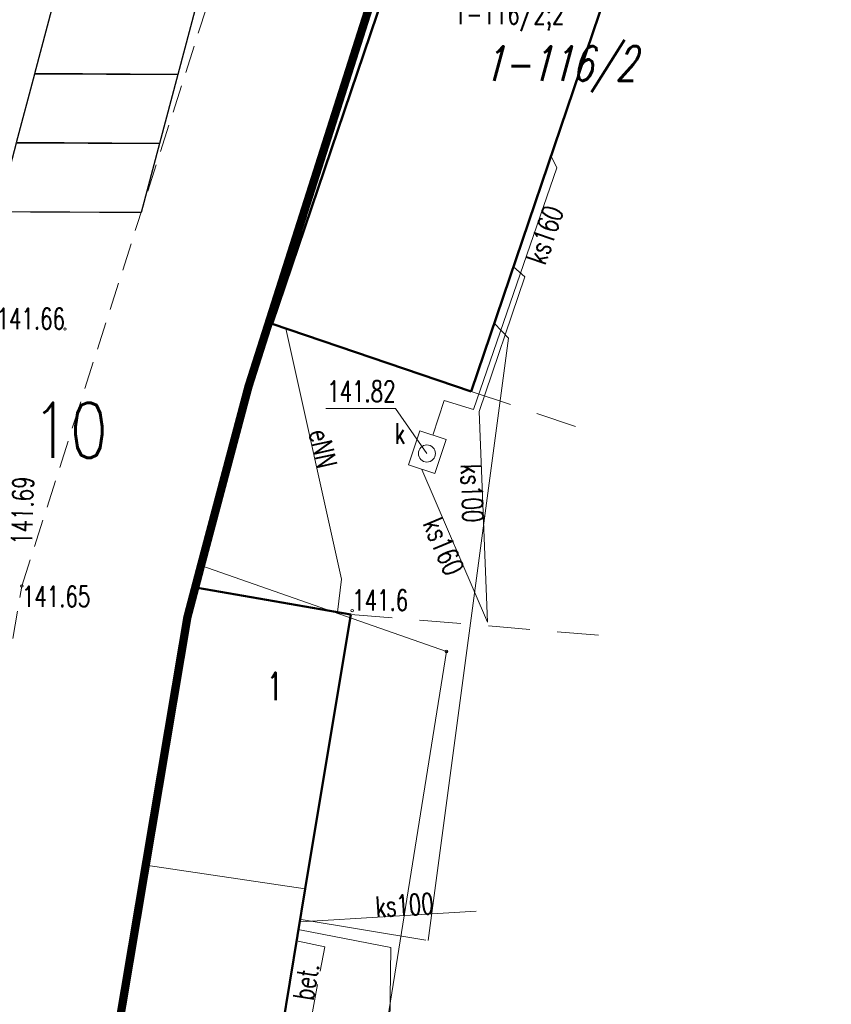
# Model space of a CAD drawing. Header units: feet. Extents: x 7588777 to 15179262, y 5780090 to 11560165.
# Tile 31 of 36: x 14139090 to 14139120, y 11498699 to 11498734. Entities that reach past the tile are written whole.
import ezdxf
from ezdxf.enums import TextEntityAlignment as Align

# ---------------------------------------------------------------- set-up
doc = ezdxf.new("R2010")
doc.units = ezdxf.units.FT
doc.header["$MEASUREMENT"] = 0
for name, pattern in [('1', [0]), ('1_KTCR02', [1.5, 1, -0.5]), ('2', [1.5, 1, -0.5]), ('3_EGBB03', [0]), ('3_EGBN', [0]), ('3_EGBU_A', [0]), ('4', [2.5, 1.5, -1]), ('DASHED2', [0.375, 0.25, -0.125]), ('EGDE', [0])]:
    doc.linetypes.add(name, pattern=pattern)
doc.layers.get('0').update_dxf_attribs({"color": 250, "linetype": 'CONTINUOUS', "lineweight": 100})
doc.layers.add('_granica', color=7, linetype='CONTINUOUS')
doc.layers.add('_opis znaczniki', color=7, linetype='CONTINUOUS', lineweight=35)
doc.layers.add('_por', color=8, linetype='CONTINUOUS', lineweight=25)
for name, color, linetype, lineweight, transparency in [('Dzialki', 7, 'EGDE', 18, 0.7), ('EBUTN_T_0', 7, 'CONTINUOUS', 0, 0.7), ('EGBB_L_0', 7, '3_EGBU_A', 50, 0.7), ('EGBB_L_1', 7, '3_EGBU_A', 50, 0.7), ('EGBC_E_T_0', 7, 'CONTINUOUS', 20, 0.7), ('EGBC_L_0', 7, '3_EGBN', 18, 0.7), ('KTCR_L_1', 7, '1_KTCR02', 18, 0.7), ('Numery_dzialek', 7, 'CONTINUOUS', 9, 0.7), ('Punkty', 7, 'CONTINUOUS', 18, 0.7), ('RTPW_T_1', 7, 'CONTINUOUS', 15, 0.7), ('SDROK_T_2', 7, 'CONTINUOUS', 18, 0.7), ('SDRPK_L_2', 7, '4', 18, 0.7), ('UEEOON_T_0', 1, 'CONTINUOUS', 18, 0.7), ('UEEPON_L_0', 1, '1', 18, 0.7), ('UKKOAS_T_0', 34, 'CONTINUOUS', 18, 0.7), ('UKKOOS_T_0', 34, 'CONTINUOUS', 18, 0.7), ('UKKPAS_L_0', 34, '1', 18, 0.7), ('UKKPAS_T_0', 34, 'CONTINUOUS', 18, 0.7), ('UKKPOS_L_0', 34, '1', 18, 0.7), ('UWWPO_L_0', 5, '1', 18, 0.7), ('UWWPO_L_3', 5, '1', 18, 0.7), ('WUKOS_T_0', 14, 'CONTINUOUS', 18, 0.7)]:
    doc.layers.add(name, color=color, linetype=linetype, lineweight=lineweight, transparency=transparency)
doc.styles.add('ROMANS', font='romans.shx', dxfattribs={"width": 0.8})
doc.styles.get("Standard").update_dxf_attribs({"font": 'Simplex.SHX', "width": 0.75})

# ---------------------------------------------------------------- blocks, each defined once
blk = doc.blocks.new('GRO')
at = {"linetype": 'Continuous'}
blk.add_circle((0, 0), 0.045, dxfattribs=at)
blk = doc.blocks.new('1_RTPW02')
at = {"linetype": 'Continuous'}
blk.add_circle((0, 0), 0.045, dxfattribs=at)
blk = doc.blocks.new('WSP')
at = {"linetype": 'Continuous'}
blk.add_circle((0, 0), 0.045, dxfattribs=at)

msp = doc.modelspace()

# ---------------------------------------------------------------- linework, layer by layer
at = {"layer": '_granica', "linetype": 'DASHED2', "ltscale": 10, "const_width": 0.3}
msp.add_lwpolyline([(14139052.529, 11498667.3824), (14139061.2705, 11498667.847), (14139086.019, 11498669.1624), (14139093.219, 11498669.0324), (14139093.289, 11498679.0924), (14139093.519, 11498687.6824), (14139092.079, 11498687.8824), (14139096.2669, 11498712.8201), (14139096.759, 11498714.6924), (14139098.479, 11498721.1724), (14139104.669, 11498740.6324), (14139107.349, 11498747.8724), (14139111.929, 11498760.5924), (14139119.339, 11498781.1924), (14139063.099, 11498773.9924), (14139059.339, 11498761.0424), (14139058.089, 11498756.7324), (14139040.519, 11498754.3124), (14139046.619, 11498712.7024)], close=True, dxfattribs=at)
at = {"layer": '_por'}
for points in [[(14139095.9184, 11498732.463), (14139090.7532, 11498732.4946), (14139091.4167, 11498734.9906), (14139096.5819, 11498734.959), (14139095.9184, 11498732.463)], [(14139095.2539, 11498729.963), (14139090.0887, 11498729.9947), (14139090.7522, 11498732.4907), (14139095.9174, 11498732.459), (14139095.2539, 11498729.963)], [(14139094.5894, 11498727.4631), (14139089.4242, 11498727.4948), (14139090.0877, 11498729.9908), (14139095.2529, 11498729.9591), (14139094.5894, 11498727.4631)]]:
    msp.add_lwpolyline(points, dxfattribs=at)
at = {"layer": 'Dzialki'}
for p, q in [((14139098.479, 11498721.1724), (14139104.669, 11498740.6324)), ((14139096.759, 11498714.6924), (14139098.479, 11498721.1724)), ((14139096.759, 11498714.6924), (14139096.269, 11498712.8224)), ((14139105.639, 11498711.5824), (14139096.759, 11498714.6924)), ((14139096.269, 11498712.8224), (14139092.079, 11498687.8824)), ((14139101.329, 11498684.6024), (14139105.639, 11498711.5824))]:
    msp.add_line(p, q, dxfattribs=at)
at = {"layer": 'EGBB_L_0', "linetype": '3_EGBB03'}
for p, q in [((14139099.334, 11498723.4364), (14139109.015, 11498751.9774)), ((14139116.219, 11498749.5424), (14139106.539, 11498720.9924)), ((14139106.539, 11498720.9924), (14139099.334, 11498723.4364))]:
    msp.add_line(p, q, dxfattribs=at)
at = {"layer": 'EGBB_L_0', "linetype": '3_EGBU_A'}
for p, q in [((14139102.177, 11498712.9282), (14139096.639, 11498713.8824)), ((14139100.5321, 11498703.0013), (14139102.177, 11498712.9282)), ((14139097.9529, 11498687.4408), (14139100.5321, 11498703.0013))]:
    msp.add_line(p, q, dxfattribs=at)
at = {"layer": 'EGBB_L_1', "linetype": '3_EGBU_A'}
for p, q in [((14139096.639, 11498713.8824), (14139096.2669, 11498712.8201)), ((14139096.2669, 11498712.8201), (14139094.762, 11498703.8499)), ((14139094.762, 11498703.8499), (14139092.2533, 11498687.7535))]:
    msp.add_line(p, q, dxfattribs=at)
at = {"layer": 'EGBC_L_0', "linetype": '3_EGBN'}
for p, q in [((14139096.2669, 11498712.8201), (14139096.639, 11498713.8824)), ((14139096.639, 11498713.8824), (14139102.177, 11498712.9282)), ((14139094.762, 11498703.8499), (14139096.2669, 11498712.8201)), ((14139102.177, 11498712.9282), (14139100.5321, 11498703.0013)), ((14139100.5321, 11498703.0013), (14139094.762, 11498703.8499))]:
    msp.add_line(p, q, dxfattribs=at)
at = {"layer": 'KTCR_L_1', "linetype": '1_KTCR02'}
for p, q in [((14139090.279, 11498713.9524), (14139098.089, 11498738.4324)), ((14139087.889, 11498700.2324), (14139090.279, 11498713.9524))]:
    msp.add_line(p, q, dxfattribs=at)
at = {"layer": 'SDRPK_L_2', "linetype": '4'}
for p, q in [((14139094.5894, 11498727.4631), (14139090.1669, 11498727.4858)), ((14139106.539, 11498720.9924), (14139110.31, 11498719.7274)), ((14139102.177, 11498712.9282), (14139111.2763, 11498712.1593))]:
    msp.add_line(p, q, dxfattribs=at)
at = {"layer": 'SDRPK_L_2', "linetype": '2'}
for p, q in [((14139101.2408, 11498700.8994), (14139100.2717, 11498701.0989)), ((14139100.7891, 11498698.5486), (14139101.2408, 11498700.8994))]:
    msp.add_line(p, q, dxfattribs=at)
at = {"layer": 'UEEPON_L_0', "linetype": '1'}
for p, q in [((14139099.8232, 11498723.2705), (14139101.838, 11498714.2054)), ((14139101.838, 11498714.2054), (14139101.6977, 11498713.0108))]:
    msp.add_line(p, q, dxfattribs=at)
at = {"layer": 'UKKOAS_T_0', "linetype": 'Continuous'}
for p in [(14139101.2753, 11498720.3712), (14139104.933, 11498718.7474)]:
    msp.add_line(p, (14139103.7996, 11498720.3712), dxfattribs=at)
at = {"layer": 'UKKPAS_L_0', "linetype": '1'}
for p, q in [((14139104.269, 11498718.3324), (14139104.679, 11498719.5724)), ((14139104.679, 11498719.5724), (14139105.629, 11498719.2524)), ((14139105.629, 11498719.2524), (14139105.219, 11498718.0224)), ((14139105.219, 11498718.0224), (14139104.269, 11498718.3324))]:
    msp.add_line(p, q, dxfattribs=at)
msp.add_circle((14139104.933, 11498718.7474), 0.31, dxfattribs=at)
at = {"layer": 'UKKPOS_L_0', "linetype": '1'}
for p, q in [((14139109.639, 11498729.0824), (14139109.4263, 11498729.5079)), ((14139109.639, 11498729.0824), (14139106.619, 11498720.3424)), ((14139108.0688, 11498725.5044), (14139108.479, 11498725.1424)), ((14139106.829, 11498720.2724), (14139108.479, 11498725.1424)), ((14139105.559, 11498720.6624), (14139105.1495, 11498719.4139)), ((14139105.559, 11498720.6624), (14139106.619, 11498720.3424)), ((14139106.829, 11498720.2724), (14139107.122, 11498712.6484)), ((14139104.7523, 11498718.1747), (14139107.122, 11498712.6484)), ((14139106.711, 11498702.1899), (14139100.3722, 11498701.8036))]:
    msp.add_line(p, q, dxfattribs=at)
at = {"layer": 'UWWPO_L_0', "linetype": '1'}
for p, q in [((14139107.3727, 11498723.4512), (14139107.879, 11498722.9224)), ((14139107.879, 11498722.9224), (14139104.9785, 11498701.1284)), ((14139100.3789, 11498701.884), (14139104.8935, 11498701.1428)), ((14139100.3344, 11498701.5118), (14139103.6335, 11498700.8797))]:
    msp.add_line(p, q, dxfattribs=at)
at = {"layer": 'UWWPO_L_3', "linetype": '1'}
msp.add_line((14139103.6335, 11498700.8797), (14139103.5895, 11498698.1157), dxfattribs=at)

# ---------------------------------------------------------------- block references
at = {"layer": 'Punkty'}
for p in [(14139098.479, 11498721.1724), (14139096.759, 11498714.6924), (14139096.269, 11498712.8224), (14139105.639, 11498711.5824)]:
    msp.add_blockref('GRO', p, dxfattribs=at)
at = {"layer": 'RTPW_T_1'}
msp.add_blockref('1_RTPW02', (14139090.279, 11498713.9524), dxfattribs=at)
at = {"layer": 'WUKOS_T_0'}
for p in [(14139091.839, 11498723.2524), (14139102.2304, 11498713.0632)]:
    msp.add_blockref('WSP', p, dxfattribs=at)

# ---------------------------------------------------------------- texts
at = {"layer": '_opis znaczniki', "insert": (14139092.0188, 11498719.5871), "char_height": 2, "width": 28.442053, "attachment_point": 5, "style": 'ROMANS'}
msp.add_mtext('10', dxfattribs=at)
at = {"layer": 'EBUTN_T_0', "width": 0.7}
msp.add_text('1-116/2;2', height=0.75, dxfattribs=at).set_placement((14139107.9066, 11498735.0284), align=Align.TOP_CENTER)
at = {"layer": 'EGBC_E_T_0', "width": 0.7}
msp.add_text('1', height=1, dxfattribs=at).set_placement((14139099.4286, 11498710.321), align=Align.MIDDLE)
at = {"layer": 'Numery_dzialek', "oblique": 15, "width": 0.7}
msp.add_text('1-116/2', height=1.25, dxfattribs=at).set_placement((14139106.9528, 11498733.4821), align=Align.TOP_LEFT)
at = {"layer": 'RTPW_T_1', "width": 0.7}
msp.add_text('141.65', height=0.75, dxfattribs=at).set_placement((14139090.279, 11498713.9524), align=Align.TOP_LEFT)
at = {"layer": 'SDROK_T_2', "width": 0.7}
msp.add_text('bet.', height=0.75, rotation=80.81411, dxfattribs=at).set_placement((14139100.8231, 11498698.9303))
at = {"layer": 'UEEOON_T_0', "width": 0.7}
msp.add_text('eNN', height=0.75, rotation=282.53082, dxfattribs=at).set_placement((14139100.6572, 11498719.5183))
at = {"layer": 'UKKOAS_T_0', "width": 0.7}
msp.add_text('141.82', height=0.75, dxfattribs=at).set_placement((14139103.7996, 11498720.6212), align=Align.RIGHT)
at = {"layer": 'UKKOOS_T_0', "width": 0.7}
for s, rotation, p in [('ks160', 70.94984, (14139108.4979, 11498725.7782)), ('ks100', 272.20087, (14139106.9016, 11498718.3849)), ('ks160', 293.20983, (14139105.4673, 11498716.5073))]:
    msp.add_text(s, height=0.75, rotation=rotation, dxfattribs=at).set_placement(p, align=Align.TOP_LEFT)
msp.add_text('ks100', height=0.75, rotation=3.48688, dxfattribs=at).set_placement((14139103.0857, 11498701.969))
at = {"layer": 'UKKPAS_T_0', "width": 0.7}
msp.add_text('k', height=0.75, dxfattribs=at).set_placement((14139103.7626, 11498719.0949))
at = {"layer": 'WUKOS_T_0', "width": 0.7}
msp.add_text('141.66', height=0.75, dxfattribs=at).set_placement((14139091.839, 11498723.2524), align=Align.RIGHT)
msp.add_text('141.69', height=0.75, rotation=88.68814, dxfattribs=at).set_placement((14139089.899, 11498715.4524), align=Align.TOP_LEFT)
msp.add_text('141.6', height=0.75, dxfattribs=at).set_placement((14139102.2304, 11498713.0632))

doc.saveas('drawing.dxf')
